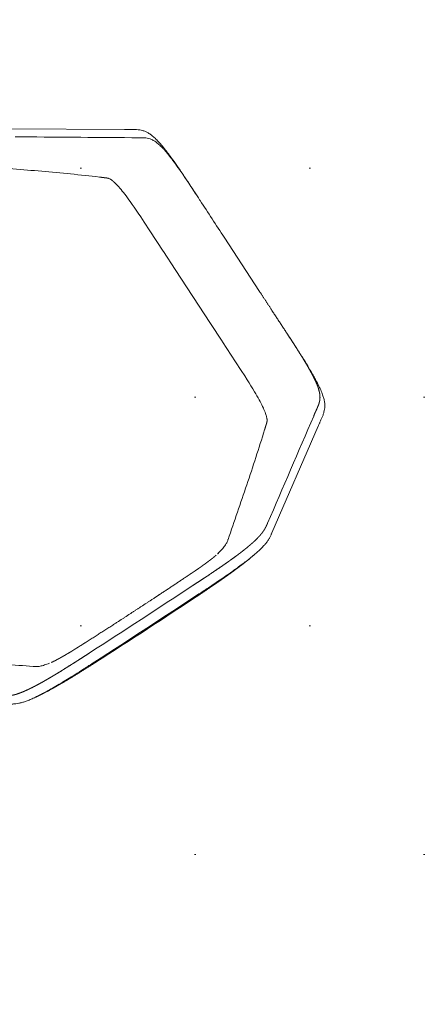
# Model space of a CAD drawing. Header units: metres. Extents: x 7480610 to 7484249, y 5635545 to 5637635.
# Tile 22 of 53: x 7480662.059 to 7480662.505, y 5637430.337 to 5637431.413. Entities that reach past the tile are written whole.
import ezdxf

# ---------------------------------------------------------------- set-up
doc = ezdxf.new("R2010")
doc.units = ezdxf.units.M
doc.header["$MEASUREMENT"] = 0
doc.layers.add('_x-ref_mapa', color=7, linetype='Continuous')
doc.layers.add('PFU-01 - Plan sytuacyjny Horn - x-ref architektura - 2024.12.04$0$A_mała architektura', color=140, linetype='Continuous')
doc.layers.add('dr_proj_wyp chodnik', color=40, linetype='Continuous', lineweight=20)
doc.layers.add('dr_wymiar', color=4, linetype='Continuous', lineweight=35)
doc.styles.add('WYMIARY', font='ROMANS.shx', dxfattribs={"width": 0.6})
doc.dimstyles.new('dr 1-500', dxfattribs={"dimscale": 5, "dimtxt": 0.2, "dimasz": 0.15, "dimexe": 0.1, "dimexo": 0.1, "dimgap": 0.05, "dimtad": 1, "dimzin": 12, "dimdsep": 46, "dimtxsty": 'WYMIARY', "dimcen": 0.15, "dimclre": 256, "dimaunit": 2, "dimadec": 3, "dimazin": 0, "dimtfac": 1, "dimtmove": 0, "dimatfit": 3, "dimfxl": 10, "dimtolj": 1, "dimtzin": 0, "dimarcsym": 0})

# ---------------------------------------------------------------- blocks, each defined once
blk = doc.blocks.new('*D4')
at = {"layer": 'Defpoints', "color": 0, "lineweight": 70, "transparency": 16777216}
for p in [(7480666.6898, 5637432.1178), (7480662.0875, 5637429.1064), (7480662.2001, 5637428.9344)]:
    blk.add_point(p, dxfattribs=at)
at = {"layer": 'dr_wymiar', "lineweight": -2, "transparency": 16777216}
for p, q in [((7480666.9636, 5637431.6994), (7480667.0761, 5637431.5275)), ((7480662.3613, 5637428.688), (7480662.4738, 5637428.516))]:
    blk.add_line(p, q, dxfattribs=at)
at = {"layer": 'dr_wymiar', "color": 0, "lineweight": -2, "transparency": 16777216}
blk.add_line((7480666.1748, 5637431.5352), (7480662.8276, 5637429.3451), dxfattribs=at)
at = {"layer": 'dr_wymiar', "color": 0, "lineweight": 70, "transparency": 16777216}
for points in [[(7480666.1063, 5637431.6398), (7480666.2432, 5637431.4306), (7480666.8024, 5637431.9459)], [(7480662.7592, 5637429.4497), (7480662.8961, 5637429.2405), (7480662.2001, 5637428.9344)]]:
    blk.add_solid(points, dxfattribs=at)
at = {"layer": 'dr_wymiar', "color": 0, "transparency": 16777216, "insert": (7480664.0906, 5637431.0677), "char_height": 1, "attachment_point": 5, "rotation": 33.1982, "style": 'WYMIARY'}
blk.add_mtext('\\A1;5.5', dxfattribs=at)
blk = doc.blocks.new('*D5')
at = {"layer": 'Defpoints', "color": 0, "lineweight": 70, "transparency": 16777216}
for p in [(7480661.4084, 5637435.1599), (7480670.7242, 5637420.9396), (7480670.7264, 5637420.941)]:
    blk.add_point(p, dxfattribs=at)
at = {"layer": 'dr_wymiar', "lineweight": -2, "transparency": 16777216}
for p, q in [((7480660.9902, 5637434.8858), (7480660.988, 5637434.8844)), ((7480670.3082, 5637420.6669), (7480670.306, 5637420.6655))]:
    blk.add_line(p, q, dxfattribs=at)
at = {"layer": 'dr_wymiar', "color": 0, "lineweight": -2, "transparency": 16777216}
blk.add_line((7480661.8173, 5637434.5311), (7480670.3131, 5637421.5669), dxfattribs=at)
at = {"layer": 'dr_wymiar', "color": 0, "lineweight": 70, "transparency": 16777216}
for points in [[(7480661.9219, 5637434.5996), (7480661.7128, 5637434.4626), (7480661.4062, 5637435.1584)], [(7480670.4176, 5637421.6354), (7480670.2085, 5637421.4983), (7480670.7242, 5637420.9396)]]:
    blk.add_solid(points, dxfattribs=at)
at = {"layer": 'dr_wymiar', "color": 0, "transparency": 16777216, "insert": (7480666.6925, 5637428.4601), "char_height": 1, "attachment_point": 5, "rotation": 303.2377, "style": 'WYMIARY'}
blk.add_mtext('\\A1;17', dxfattribs=at)
blk = doc.blocks.new('PFU-01 - Plan sytuacyjny Horn - x-ref architektura - 2024.12.04$0$Stojak na rowery')
at = {"lineweight": 20}
for p, q in [((236.1, 553.1, -77.7), (236.1, 553.1, -77.7)), ((371.9, 553.1, -77.7), (371.9, 553.1, -77.7)), ((236.1, 541.8, -77.7), (236.1, 541.8, -77.7)), ((371.9, 541.8, -77.7), (371.9, 541.8, -77.7)), ((475.2, 540.7, -77.7), (475.2, 540.7, -77.7)), ((581.2, 470.6, -77.7), (475.2, 540.7, -77.7)), ((476.9, 529.3, -77.7), (476.9, 529.3, -77.7)), ((177.1, 520.7, -77.7), (177, 520.7, -77.7)), ((430.9, 520.7, -77.7), (431, 520.7, -77.7)), ((581.2, 470.6, -77.7), (581.2, 470.6, -77.7)), ((583, 458.8, -77.7), (583, 458.8, -77.7)), ((538, 435, -77.7), (537.9, 435.1, -77.7)), ((608, 366.7, -77.7), (608, 368.2, -77.7)), ((608, 367.4, -77.7), (608, 366.5, -77.7)), ((608, 366.3, -77.7), (608, 366.7, -77.7)), ((544, 241.8, -77.7), (544, 312.5, -77.7)), ((608, 241.8, -77.7), (608, 312.5, -77.7)), ((608, 187.5, -77.7), (608, 186.1, -77.7)), ((538, 119.2, -77.7), (537.9, 119.2, -77.7)), ((583, 95.5, -77.7), (583, 95.5, -77.7)), ((581.2, 83.7, -77.7), (475.2, 13.6, -77.7)), ((581.2, 83.7, -77.7), (581.2, 83.7, -77.7))]:
    blk.add_line(p, q, dxfattribs=at)
for points in [[(537.8, 435.2), (538.2, 434.5), (538.5, 433.9), (538.6, 433.5), (538.9, 433), (539.1, 432.3), (539.3, 431.8), (539.5, 431.2), (539.8, 430.6), (540, 429.8), (540.3, 428.7), (540.6, 427.5), (540.9, 426.2), (541.2, 424.7), (541.5, 423.1), (541.8, 421.5), (542, 419.7), (542.3, 417.7), (542.5, 415.7), (542.7, 413.4), (542.9, 411.2), (543.1, 408.8), (543.2, 406.3), (543.4, 403.8), (543.5, 401.2), (543.6, 397.5), (543.7, 393.7), (543.8, 389.9), (543.9, 386), (543.9, 380.9), (544, 374), (544, 362.7), (544, 336.3), (544, 335.7), (544, 312.5)], [(537.8, 119.1), (538.2, 119.8), (538.5, 120.4), (538.6, 120.8), (538.9, 121.3), (539.1, 122), (539.3, 122.5), (539.5, 123.1), (539.8, 123.7), (540, 124.4), (540.3, 125.5), (540.6, 126.8), (540.9, 128.1), (541.2, 129.5), (541.5, 131.2), (541.8, 132.8), (542, 134.6), (542.3, 136.6), (542.5, 138.6), (542.7, 140.8), (542.9, 143.1), (543.1, 145.5), (543.2, 147.9), (543.4, 150.5), (543.5, 153.1), (543.6, 156.8), (543.7, 160.6), (543.8, 164.4), (543.9, 168.3), (543.9, 173.3), (544, 180.3), (544, 191.6), (544, 217.9), (544, 218.6), (544, 241.8)]]:
    blk.add_lwpolyline(points, dxfattribs=at)
for centre, radius, start, end in [((304, -12156.7, -77.7), 12710, 89.69397, 90.30603), ((304, -13366.7, -77.7), 13908.6, 89.72033, 90.27967), ((205.6, 466.8, -77.7), 61.7, 97.7461, 100.8475), ((402.4, 466.8, -77.7), 61.7, 79.1525, 82.2539), ((22735.5, 33901.7, -77.7), 40114.3, 236.29768, 236.47951), ((-15282, 20234.8, -77.7), 25052.5, 307.95775, 308.10208), ((15890, 20234.8, -77.7), 25052.5, 231.89792, 232.04225), ((-1116.6, -1549.6, -77.7), 2584.2, 50.4173, 51.8221), ((-1116.6, 2103.9, -77.7), 2584.2, 308.1779, 309.5827), ((22736.4, -33348.8, -77.7), 40116, 123.52049, 123.70232), ((15890, -19680.5, -77.7), 25052.5, 127.95775, 128.10208)]:
    blk.add_arc(centre, radius, start, end, dxfattribs=at)
at = {"lineweight": 20, "extrusion": (0, 0, -1)}
blk.add_arc((-304, -8104.1, 77.7), 8658.4, 89.55545, 90.44455, dxfattribs=at)
at = {"lineweight": 20}
for points, knots in [([(132.8, 540.7, -77.7), (133.2, 540.9, -77.7), (133.8, 541.3, -77.7), (134.9, 542.1, -77.7), (136.1, 542.8, -77.7), (137.5, 543.6, -77.7), (139.4, 544.6, -77.7), (141.9, 545.7, -77.7), (145.3, 546.9, -77.7), (149.1, 547.9, -77.7), (153.4, 548.9, -77.7), (158.3, 549.7, -77.7), (163.7, 550.4, -77.7), (169.8, 551.1, -77.7), (176.5, 551.6, -77.7), (184.1, 552.1, -77.7), (192.2, 552.4, -77.7), (201.1, 552.7, -77.7), (211.1, 552.9, -77.7), (220.3, 553, -77.7), (228.9, 553.1, -77.7), (233.6, 553.1, -77.7), (236.1, 553.1, -77.7)], [0, 0, 0, 0, 1.332406, 2.232796, 3.884311, 5.505356, 7.042955, 10.314606, 13.810056, 17.674547, 22.168236, 27.039187, 32.515989, 38.531911, 45.415734, 52.849938, 61.181947, 69.796857, 79.605854, 91.073375, 97.610253, 105.198207, 105.198207, 105.198207, 105.198207]), ([(371.9, 553.1, -77.7), (374.4, 553.1, -77.7), (379.1, 553.1, -77.7), (387.7, 553, -77.7), (396.9, 552.9, -77.7), (406.9, 552.7, -77.7), (415.8, 552.4, -77.7), (423.9, 552.1, -77.7), (431.5, 551.6, -77.7), (438.2, 551.1, -77.7), (444.3, 550.4, -77.7), (449.7, 549.7, -77.7), (454.6, 548.9, -77.7), (458.9, 547.9, -77.7), (462.7, 546.9, -77.7), (466.1, 545.7, -77.7), (468.6, 544.6, -77.7), (470.5, 543.6, -77.7), (471.9, 542.8, -77.7), (473.1, 542.1, -77.7), (474.2, 541.3, -77.7), (474.8, 540.9, -77.7), (475.2, 540.7, -77.7)], [0, 0, 0, 0, 7.587954, 14.124832, 25.592353, 35.40135, 44.01626, 52.348269, 59.782473, 66.666296, 72.682218, 78.15902, 83.029971, 87.52366, 91.388151, 94.883601, 98.155252, 99.692852, 101.313897, 102.965411, 103.865801, 105.198207, 105.198207, 105.198207, 105.198207]), ([(194, 527.3, -77.7), (193, 527.1, -77.7), (191.1, 526.7, -77.7), (188.4, 526, -77.7), (185.9, 525.3, -77.7), (183.7, 524.5, -77.7), (181.8, 523.7, -77.7), (180.1, 522.8, -77.7), (178.6, 521.8, -77.7), (177.6, 521.1, -77.7), (177.1, 520.7, -77.7)], [0, 0, 0, 0, 3.04378, 5.854198, 8.431849, 10.764125, 12.814141, 14.681011, 16.434184, 18.417372, 18.417372, 18.417372, 18.417372]), ([(414, 527.3, -77.7), (415, 527.1, -77.7), (416.9, 526.7, -77.7), (419.6, 526, -77.7), (422.1, 525.3, -77.7), (424.3, 524.5, -77.7), (426.2, 523.7, -77.7), (427.9, 522.8, -77.7), (429.4, 521.8, -77.7), (430.4, 521.1, -77.7), (430.9, 520.7, -77.7)], [0, 0, 0, 0, 3.04378, 5.854198, 8.431849, 10.764125, 12.814141, 14.681011, 16.434184, 18.417372, 18.417372, 18.417372, 18.417372]), ([(581.2, 470.6, -77.7), (581.7, 470.3, -77.7), (582.6, 469.7, -77.7), (583.9, 468.8, -77.7), (585.7, 467.7, -77.7), (587.5, 466.5, -77.7), (589.9, 465, -77.7), (592.2, 463.4, -77.7), (594.8, 461.3, -77.7), (597.2, 459, -77.7), (599.3, 456.4, -77.7), (601, 453.3, -77.7), (602.5, 449.7, -77.7), (603.5, 446.3, -77.7), (604.3, 443.2, -77.7), (605, 439.4, -77.7), (605.8, 434.1, -77.7), (606.4, 428.3, -77.7), (606.8, 423.1, -77.7), (607.2, 417.1, -77.7), (607.6, 408.8, -77.7), (607.8, 397.6, -77.7), (608, 383.9, -77.7), (608, 373.9, -77.7), (608, 368.2, -77.7)], [0, 0, 0, 0, 1.702016, 3.301906, 4.796607, 8.111506, 9.74608, 13.215252, 16.669808, 19.725564, 23.107631, 26.596111, 30.427024, 34.706117, 37.263525, 40.030538, 46.253669, 53.463375, 57.510835, 61.883068, 71.397763, 82.517512, 95.564014, 112.5043, 112.5043, 112.5043, 112.5043]), ([(608, 241.8, -77.7), (608, 225.7, -77.7), (608, 208.5, -77.7), (608, 188, -77.7), (608, 179.4, -77.7), (607.9, 168.7, -77.7), (607.8, 157.9, -77.7), (607.4, 148.1, -77.7), (607, 139.1, -77.7), (606.4, 132.4, -77.7), (605.8, 127.7, -77.7), (605.3, 124.6, -77.7), (604.8, 121.7, -77.7), (604.1, 119.1, -77.7), (603.5, 116.7, -77.7), (602.6, 113.9, -77.7), (601.2, 110.8, -77.7), (599.2, 107.7, -77.7), (596.9, 105.1, -77.7), (594.3, 102.9, -77.7), (591.9, 101.3, -77.7), (589.6, 99.8, -77.7), (587.8, 98.6, -77.7), (585.9, 97.5, -77.7), (584.7, 96.6, -77.7), (583.7, 96, -77.7), (583.1, 95.6, -77.7), (583, 95.5, -77.7)], [0, 0, 0, 0, 48.169918, 51.58869, 61.688977, 73.812511, 83.70556, 94.245123, 103.195468, 110.776267, 114.218901, 117.343482, 120.38362, 122.975446, 125.466602, 127.665532, 131.808027, 135.564936, 138.795382, 142.308293, 145.733372, 147.36682, 150.643805, 152.204291, 153.845108, 155.144056, 155.806289, 155.806289, 155.806289, 155.806289]), ([(581.2, 83.7, -77.7), (581.7, 84, -77.7), (582.6, 84.6, -77.7), (583.9, 85.4, -77.7), (585.7, 86.6, -77.7), (587.5, 87.8, -77.7), (589.9, 89.3, -77.7), (592.2, 90.9, -77.7), (594.8, 93, -77.7), (597.2, 95.3, -77.7), (599.3, 97.9, -77.7), (601, 101, -77.7), (602.5, 104.6, -77.7), (603.5, 108, -77.7), (604.3, 111.1, -77.7), (605, 114.9, -77.7), (605.8, 120.2, -77.7), (606.4, 126, -77.7), (606.8, 131.2, -77.7), (607.2, 137.2, -77.7), (607.6, 145.5, -77.7), (607.8, 156.7, -77.7), (608, 170.4, -77.7), (608, 180.4, -77.7), (608, 186.1, -77.7)], [0, 0, 0, 0, 1.702016, 3.301906, 4.796607, 8.111506, 9.74608, 13.215252, 16.669808, 19.725564, 23.107631, 26.596111, 30.427024, 34.706117, 37.263525, 40.030538, 46.253669, 53.463375, 57.510835, 61.883068, 71.397763, 82.517512, 95.564014, 112.5043, 112.5043, 112.5043, 112.5043])]:
    blk.add_open_spline(points, degree=3, knots=knots, dxfattribs=at)
for points, weights, knots in [([(160.3, 550, -77.7), (164.4, 550.6, -77.7), (168.6, 551, -77.7), (171.6, 551.3, -77.7), (174.6, 551.6, -77.7), (180.8, 552.2, -77.7), (187, 552.5, -77.7), (190.2, 552.7, -77.7), (193.3, 552.9, -77.7), (199.6, 553.2, -77.7), (205.9, 553.4, -77.7), (212.1, 553.6, -77.7), (218.4, 553.7, -77.7), (218.6, 553.7, -77.7), (218.9, 553.7, -77.7), (227.9, 553.9, -77.7), (236.8, 554, -77.7)], [1, 0.999878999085, 1, 0.999957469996, 1, 0.999891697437, 1, 0.999983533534, 1, 0.999961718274, 1, 0.999983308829, 1, 1, 1, 0.999989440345, 1], [0, 0, 0, 8.417077, 8.417077, 14.444267, 14.444267, 26.865813, 26.865813, 33.167809, 33.167809, 45.774738, 45.774738, 58.262313, 58.262313, 58.780964, 58.780964, 76.709899, 76.709899, 76.709899]), ([(371.2, 554, -77.7), (377.3, 554, -77.7), (383.4, 553.8, -77.7), (386.3, 553.8, -77.7), (389.1, 553.7, -77.7), (389.4, 553.7, -77.7), (389.6, 553.7, -77.7), (392.7, 553.7, -77.7), (395.8, 553.6, -77.7), (399, 553.5, -77.7), (402.1, 553.4, -77.7), (405.3, 553.3, -77.7), (408.4, 553.2, -77.7), (411.5, 553, -77.7), (414.7, 552.9, -77.7), (417.8, 552.7, -77.7), (421, 552.5, -77.7), (424.1, 552.4, -77.7), (427.2, 552.1, -77.7), (430.3, 551.9, -77.7), (433.4, 551.6, -77.7), (436.4, 551.3, -77.7), (439.4, 551, -77.7), (442.3, 550.7, -77.7), (445.2, 550.3, -77.7), (446.5, 550.1, -77.7), (447.7, 550, -77.7)], [1, 0.999989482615, 1, 0.999999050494, 1, 1, 1, 0.999996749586, 1, 0.999994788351, 1, 0.999992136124, 1, 0.999988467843, 1, 0.999983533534, 1, 0.999976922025, 1, 0.999968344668, 1, 0.999957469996, 1, 0.999944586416, 1, 1, 1], [0, 0, 0, 12.262007, 12.262007, 17.928945, 17.928945, 18.447596, 18.447596, 24.671694, 24.671694, 30.935171, 30.935171, 37.229369, 37.229369, 43.542101, 43.542101, 49.844097, 49.844097, 56.101045, 56.101045, 62.265644, 62.265644, 68.292834, 68.292834, 74.149194, 74.149194, 76.709903, 76.709903, 76.709903]), ([(236.1, 541.8, -77.7), (229.2, 541.7, -77.7), (222.3, 541.7, -77.7), (220, 541.7, -77.7), (217.7, 541.7, -77.7), (213.2, 541.6, -77.7), (208.6, 541.5, -77.7), (204.1, 541.4, -77.7), (199.6, 541.4, -77.7), (195.1, 541.2, -77.7), (190.7, 541.1, -77.7), (188.5, 541, -77.7), (186.4, 540.9, -77.7), (182.2, 540.7, -77.7), (178, 540.5, -77.7), (174.1, 540.2, -77.7), (170.3, 539.9, -77.7), (166.8, 539.6, -77.7), (163.3, 539.2, -77.7), (161.7, 539, -77.7), (160.1, 538.8, -77.7), (158.7, 538.6, -77.7), (157.2, 538.4, -77.7), (155.9, 538.2, -77.7), (154.5, 538, -77.7), (152.1, 537.6, -77.7), (149.8, 537.1, -77.7), (147.8, 536.6, -77.7), (145.8, 536.1, -77.7), (145.4, 536, -77.7), (144.9, 535.9, -77.7), (144.2, 535.6, -77.7), (143.5, 535.4, -77.7), (143, 535.3, -77.7), (142.5, 535.1, -77.7), (142.1, 535, -77.7), (141.8, 534.8, -77.7), (141.4, 534.7, -77.7), (141.1, 534.6, -77.7), (140.6, 534.4, -77.7), (140.2, 534.2, -77.7), (139.6, 534, -77.7), (139.1, 533.8, -77.7), (138.8, 533.7, -77.7), (138.5, 533.5, -77.7), (138, 533.3, -77.7), (137.4, 533, -77.7), (136.9, 532.7, -77.7), (136.3, 532.5, -77.7), (135.9, 532.2, -77.7), (135.4, 531.9, -77.7), (134.9, 531.7, -77.7), (134.4, 531.4, -77.7), (134, 531.1, -77.7), (133.6, 530.9, -77.7), (132.7, 530.3, -77.7), (131.9, 529.8, -77.7), (131.5, 529.5, -77.7), (131.1, 529.3, -77.7)], [1, 1, 1, 0.999999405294, 1, 1, 1, 1, 1, 0.999982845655, 1, 0.999993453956, 1, 0.99996057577, 1, 0.999933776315, 1, 0.999894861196, 1, 0.999964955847, 1, 1, 1, 0.999948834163, 1, 0.999737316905, 1, 0.999651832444, 1, 1, 1, 1, 1, 1, 1, 1, 1, 1, 1, 1, 1, 1, 1, 1, 1, 1, 1, 1, 1, 1, 1, 1, 1, 0.999946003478, 1, 1, 1, 1, 1], [0, 0, 0, 13.767122, 13.767122, 18.351869, 18.351869, 27.487463, 27.487463, 36.53623, 36.53623, 45.412227, 45.412227, 49.744737, 49.744737, 58.09609, 58.09609, 65.865662, 65.865662, 72.873049, 72.873049, 76.053964, 76.053964, 79.011092, 79.011092, 81.746691, 81.746691, 86.586327, 86.586327, 90.671512, 90.671512, 91.570336, 91.570336, 93.058675, 93.058675, 94.125342, 94.125342, 94.890913, 94.890913, 95.656483, 95.656483, 96.606004, 96.606004, 97.739099, 97.739099, 98.4011, 98.4011, 99.642252, 99.642252, 100.812139, 100.812139, 101.925395, 101.925395, 102.991343, 102.991343, 104.017543, 104.017543, 105.99868, 105.99868, 106.932046, 106.932046, 106.932046]), ([(476.9, 529.3, -77.7), (476.5, 529.5, -77.7), (476.1, 529.8, -77.7), (475.3, 530.3, -77.7), (474.4, 530.9, -77.7), (474, 531.1, -77.7), (473.6, 531.4, -77.7), (473.1, 531.7, -77.7), (472.6, 531.9, -77.7), (472.1, 532.2, -77.7), (471.7, 532.5, -77.7), (471.1, 532.7, -77.7), (470.6, 533, -77.7), (470, 533.3, -77.7), (469.5, 533.5, -77.7), (469.2, 533.7, -77.7), (468.9, 533.8, -77.7), (468.4, 534, -77.7), (467.8, 534.2, -77.7), (467.4, 534.4, -77.7), (466.9, 534.6, -77.7), (466.6, 534.7, -77.7), (466.2, 534.8, -77.7), (465.9, 535, -77.7), (465.5, 535.1, -77.7), (465, 535.3, -77.7), (464.5, 535.4, -77.7), (463.8, 535.6, -77.7), (463.1, 535.9, -77.7), (462.6, 536, -77.7), (462.2, 536.1, -77.7), (460.2, 536.6, -77.7), (458.2, 537.1, -77.7), (455.9, 537.6, -77.7), (453.5, 538, -77.7), (452.1, 538.2, -77.7), (450.8, 538.4, -77.7), (449.3, 538.6, -77.7), (447.9, 538.8, -77.7), (446.3, 539, -77.7), (444.7, 539.2, -77.7), (441.2, 539.6, -77.7), (437.7, 539.9, -77.7), (433.9, 540.2, -77.7), (430, 540.5, -77.7), (425.8, 540.7, -77.7), (421.6, 540.9, -77.7), (419.5, 541, -77.7), (417.3, 541.1, -77.7), (412.9, 541.2, -77.7), (408.4, 541.4, -77.7), (403.9, 541.4, -77.7), (399.4, 541.5, -77.7), (394.8, 541.6, -77.7), (390.3, 541.7, -77.7), (388, 541.7, -77.7), (385.7, 541.7, -77.7), (378.8, 541.7, -77.7), (371.9, 541.8, -77.7)], [1, 0.999995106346, 1, 1, 1, 0.999946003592, 1, 1, 1, 1, 1, 1, 1, 1, 1, 1, 1, 1, 1, 1, 1, 1, 1, 1, 1, 1, 1, 1, 1, 1, 1, 0.999651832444, 1, 0.999737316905, 1, 0.999948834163, 1, 1, 1, 0.999964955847, 1, 0.999894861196, 1, 0.999933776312, 1, 0.99996057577, 1, 0.999993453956, 1, 0.999982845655, 1, 1, 1, 1, 1, 0.999999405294, 1, 1, 1], [0, 0, 0, 0.933368, 0.933368, 2.914504, 2.914504, 3.940705, 3.940705, 5.006652, 5.006652, 6.119908, 6.119908, 7.316149, 7.316149, 8.530948, 8.530948, 9.192948, 9.192948, 10.326043, 10.326043, 11.275564, 11.275564, 12.041135, 12.041135, 12.806706, 12.806706, 13.873373, 13.873373, 15.361711, 15.361711, 16.260536, 16.260536, 20.34572, 20.34572, 25.185357, 25.185357, 27.920956, 27.920956, 30.878084, 30.878084, 34.058999, 34.058999, 41.066385, 41.066385, 48.835958, 48.835958, 57.18731, 57.18731, 61.519821, 61.519821, 70.395818, 70.395818, 79.444585, 79.444585, 88.580179, 88.580179, 93.164925, 93.164925, 106.932048, 106.932048, 106.932048]), ([(238.8, 529.8, -77.7), (237.1, 529.8, -77.7), (235.4, 529.8, -77.7), (233.7, 529.8, -77.7), (232, 529.7, -77.7), (230.3, 529.7, -77.7), (228.6, 529.7, -77.7), (227, 529.7, -77.7), (225.3, 529.6, -77.7), (223.6, 529.6, -77.7), (222, 529.6, -77.7), (220.3, 529.5, -77.7), (218.7, 529.5, -77.7), (217.1, 529.4, -77.7), (215.5, 529.3, -77.7), (214, 529.3, -77.7), (212.4, 529.2, -77.7), (210.9, 529.1, -77.7), (209.4, 529, -77.7), (208, 528.9, -77.7), (206.6, 528.8, -77.7), (205.2, 528.7, -77.7), (203.9, 528.6, -77.7), (202.7, 528.5, -77.7), (201.5, 528.4, -77.7), (200.3, 528.3, -77.7), (199.2, 528.1, -77.7), (198.3, 528, -77.7), (197.3, 527.9, -77.7)], [1, 0.999998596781, 1, 0.999999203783, 1, 0.999998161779, 1, 0.999996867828, 1, 0.999995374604, 1, 0.999993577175, 1, 1, 1, 1, 1, 0.99998559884, 1, 0.999981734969, 1, 0.999976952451, 1, 0.999971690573, 1, 0.999965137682, 1, 1, 1], [0, 0, 0, 3.401982, 3.401982, 6.796693, 6.796693, 10.172096, 10.172096, 13.522485, 13.522485, 16.837392, 16.837392, 20.102801, 20.102801, 23.304268, 23.304268, 26.4112, 26.4112, 29.405527, 29.405527, 32.257599, 32.257599, 34.934006, 34.934006, 37.403247, 37.403247, 39.627528, 39.627528, 41.570191, 41.570191, 41.570191]), ([(369.2, 529.8, -77.7), (352.9, 530, -77.7), (336.6, 530.1, -77.7), (332.6, 530.1, -77.7), (328.5, 530.2, -77.7), (316.2, 530.2, -77.7), (304, 530.2, -77.7), (291.8, 530.2, -77.7), (279.5, 530.2, -77.7), (259.2, 530.1, -77.7), (238.8, 529.8, -77.7)], [1, 0.999994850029, 1, 1, 1, 0.999997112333, 1, 1, 1, 0.999991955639, 1], [0, 0, 0, 32.557507, 32.557507, 40.711229, 40.711229, 65.188071, 65.188071, 89.664907, 89.664907, 130.376119, 130.376119, 130.376119]), ([(410.7, 527.9, -77.7), (410, 528, -77.7), (409.3, 528.1, -77.7), (409, 528.1, -77.7), (408.8, 528.1, -77.7), (407.7, 528.3, -77.7), (406.5, 528.4, -77.7), (405.3, 528.5, -77.7), (404.1, 528.6, -77.7), (402.8, 528.7, -77.7), (401.4, 528.8, -77.7), (400, 528.9, -77.7), (398.6, 529, -77.7), (397.1, 529.1, -77.7), (395.6, 529.2, -77.7), (394, 529.3, -77.7), (392.5, 529.3, -77.7), (390.9, 529.4, -77.7), (389.3, 529.5, -77.7), (387.7, 529.5, -77.7), (386, 529.6, -77.7), (384.4, 529.6, -77.7), (382.7, 529.6, -77.7), (381, 529.7, -77.7), (379.4, 529.7, -77.7), (377.7, 529.7, -77.7), (376, 529.7, -77.7), (374.3, 529.8, -77.7), (372.6, 529.8, -77.7), (370.9, 529.8, -77.7), (369.2, 529.8, -77.7)], [1, 1, 1, 1, 1, 0.999965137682, 1, 0.999971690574, 1, 0.999976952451, 1, 0.999981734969, 1, 0.999985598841, 1, 1, 1, 1, 1, 0.999993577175, 1, 0.999995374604, 1, 0.999996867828, 1, 0.999998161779, 1, 0.999999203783, 1, 1, 1], [0, 0, 0, 1.433167, 1.433167, 1.942678, 1.942678, 4.166959, 4.166959, 6.6362, 6.6362, 9.312607, 9.312607, 12.164679, 12.164679, 15.159006, 15.159006, 18.265938, 18.265938, 21.467405, 21.467405, 24.732814, 24.732814, 28.047722, 28.047722, 31.39811, 31.39811, 34.773514, 34.773514, 38.168224, 38.168224, 41.570205, 41.570205, 41.570205]), ([(608, 312.5, -77.7), (608, 324.1, -77.7), (608, 335.6, -77.7), (608, 336, -77.7), (608, 336.3, -77.7), (608, 354.5, -77.7), (608, 372.7, -77.7), (608, 379.6, -77.7), (607.9, 386.6, -77.7), (607.8, 391.2, -77.7), (607.7, 395.8, -77.7), (607.7, 396.9, -77.7), (607.7, 398.1, -77.7), (607.7, 399.2, -77.7), (607.6, 400.4, -77.7), (607.6, 401.8, -77.7), (607.5, 403.3, -77.7), (607.4, 406.2, -77.7), (607.3, 409.1, -77.7), (607.1, 411.9, -77.7), (606.9, 414.6, -77.7), (606.9, 416, -77.7), (606.7, 417.3, -77.7), (606.6, 419.8, -77.7), (606.3, 422.2, -77.7), (606, 424.5, -77.7), (605.7, 426.7, -77.7), (605.6, 427.7, -77.7), (605.4, 428.7, -77.7), (605.3, 429.6, -77.7), (605.1, 430.6, -77.7), (605, 431.5, -77.7), (604.8, 432.3, -77.7), (604.5, 433.9, -77.7), (604.1, 435.4, -77.7), (603.6, 437.2, -77.7), (603, 438.9, -77.7), (602.6, 440.3, -77.7), (602, 441.7, -77.7), (601.8, 441.9, -77.7), (601.7, 442.2, -77.7), (601.6, 442.5, -77.7), (601.4, 442.9, -77.7), (601.3, 443.1, -77.7), (601.1, 443.4, -77.7), (601, 443.7, -77.7), (600.8, 443.9, -77.7), (600.7, 444.1, -77.7), (600.6, 444.3, -77.7), (600.4, 444.6, -77.7), (600.3, 444.9, -77.7), (600.1, 445.2, -77.7), (600, 445.4, -77.7), (599.8, 445.6, -77.7), (599.7, 445.8, -77.7), (599.5, 446.1, -77.7), (599.3, 446.3, -77.7), (599.2, 446.5, -77.7), (599.1, 446.6, -77.7), (598.9, 446.8, -77.7), (598.8, 447, -77.7), (598.6, 447.2, -77.7), (598.5, 447.4, -77.7), (598.3, 447.6, -77.7), (598.2, 447.7, -77.7), (598, 447.9, -77.7), (597.9, 448.1, -77.7), (597.7, 448.3, -77.7), (597.5, 448.4, -77.7), (597.3, 448.7, -77.7), (597, 449, -77.7), (596.8, 449.2, -77.7), (596.6, 449.3, -77.7), (596.3, 449.6, -77.7), (596, 449.9, -77.7), (595.7, 450.2, -77.7), (595.3, 450.5, -77.7), (594.7, 451, -77.7), (594, 451.5, -77.7), (593.4, 451.9, -77.7), (592.7, 452.4, -77.7), (592, 452.9, -77.7), (591.4, 453.3, -77.7), (590.3, 454, -77.7), (589.3, 454.7, -77.7), (587.5, 455.8, -77.7), (585.6, 457, -77.7), (584.3, 457.9, -77.7), (583, 458.8, -77.7)], [1, 1, 1, 1, 1, 1, 1, 0.999989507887, 1, 0.999984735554, 1, 0.999998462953, 1, 0.999997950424, 1, 0.999995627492, 1, 0.999974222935, 1, 0.999956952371, 1, 0.999984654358, 1, 0.999912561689, 1, 0.999865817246, 1, 0.999955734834, 1, 1, 1, 0.999937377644, 1, 0.999687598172, 1, 0.999258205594, 1, 0.999048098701, 1, 1, 1, 1, 1, 1, 1, 1, 1, 1, 1, 1, 1, 1, 1, 1, 1, 1, 1, 1, 1, 1, 1, 1, 1, 1, 1, 1, 1, 1, 1, 1, 1, 1, 1, 1, 1, 1, 1, 0.999708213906, 1, 1, 1, 1, 1, 1, 1, 1, 1, 1, 1], [0, 0, 0, 23.115268, 23.115268, 23.846518, 23.846518, 60.188199, 60.188199, 74.112051, 74.112051, 83.326593, 83.326593, 85.557728, 85.557728, 87.874181, 87.874181, 90.835397, 90.835397, 96.626718, 96.626718, 102.166277, 102.166277, 104.809656, 104.809656, 109.778947, 109.778947, 114.259867, 114.259867, 116.303084, 116.303084, 118.214493, 118.214493, 119.996393, 119.996393, 123.197192, 123.197192, 126.789638, 126.789638, 129.779228, 129.779228, 130.344203, 130.344203, 131.095482, 131.095482, 131.704957, 131.704957, 132.314432, 132.314432, 132.729957, 132.729957, 133.454204, 133.454204, 133.989828, 133.989828, 134.525453, 134.525453, 135.150967, 135.150967, 135.538638, 135.538638, 136.021835, 136.021835, 136.505032, 136.505032, 136.95763, 136.95763, 137.432378, 137.432378, 137.880939, 137.880939, 138.643078, 138.643078, 139.20155, 139.20155, 140.054191, 140.054191, 140.89202, 140.89202, 142.537984, 142.537984, 144.162907, 144.162907, 145.783576, 145.783576, 148.230995, 148.230995, 152.60272, 152.60272, 155.805773, 155.805773, 155.805773]), ([(537.9, 435.1, -77.7), (537.9, 435.1, -77.7), (537.8, 435.2, -77.7), (537.8, 435.2, -77.7), (537.7, 435.3, -77.7), (537.7, 435.4, -77.7), (537.6, 435.4, -77.7), (537.5, 435.5, -77.7), (537.4, 435.6, -77.7), (537.3, 435.7, -77.7), (537.2, 435.8, -77.7), (537.1, 436, -77.7), (536.9, 436.1, -77.7), (536.8, 436.2, -77.7), (536.6, 436.3, -77.7), (536.6, 436.4, -77.7), (536.5, 436.4, -77.7), (536.3, 436.7, -77.7), (536, 437, -77.7), (535.8, 437.1, -77.7), (535.6, 437.3, -77.7), (535.4, 437.5, -77.7), (535.1, 437.7, -77.7), (533.2, 439.3, -77.7), (531.3, 440.9, -77.7), (531.1, 441.1, -77.7), (530.9, 441.2, -77.7), (530.4, 441.6, -77.7), (529.9, 442.1, -77.7)], [1, 1, 1, 0.999949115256, 1, 0.999954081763, 1, 0.999961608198, 1, 0.999968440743, 1, 0.999974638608, 1, 0.999980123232, 1, 1, 1, 1, 1, 0.999992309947, 1, 0.999994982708, 1, 1, 1, 1, 1, 1, 1], [0, 0, 0, 0.104707, 0.104707, 0.2621, 0.2621, 0.477336, 0.477336, 0.732578, 0.732578, 1.035634, 1.035634, 1.384939, 1.384939, 1.779524, 1.779524, 1.919961, 1.919961, 2.699552, 2.699552, 3.224387, 3.224387, 3.791341, 3.791341, 8.786897, 8.786897, 9.300146, 9.300146, 10.599853, 10.599853, 10.599853]), ([(537.9, 119.2, -77.7), (537.9, 119.1, -77.7), (537.8, 119.1, -77.7), (537.6, 118.9, -77.7), (537.4, 118.7, -77.7), (537.3, 118.5, -77.7), (537.2, 118.4, -77.7), (537.1, 118.3, -77.7), (536.9, 118.2, -77.7), (536.8, 118.1, -77.7), (536.6, 117.9, -77.7), (536.6, 117.9, -77.7), (536.5, 117.8, -77.7), (536.4, 117.7, -77.7), (536.3, 117.6, -77.7), (535.3, 116.7, -77.7), (534.2, 115.8, -77.7), (533.9, 115.6, -77.7), (533.6, 115.3, -77.7), (533.4, 115.1, -77.7), (533.1, 114.9, -77.7), (532.2, 114.1, -77.7), (531.3, 113.4, -77.7), (531.1, 113.2, -77.7), (530.9, 113.1, -77.7), (530.4, 112.6, -77.7), (529.9, 112.2, -77.7), (529.9, 112.2, -77.7), (529.9, 112.2, -77.7)], [1, 1, 1, 1, 1, 0.999972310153, 1, 0.999977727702, 1, 0.999982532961, 1, 1, 1, 1, 1, 0.99988294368, 1, 1, 1, 1, 1, 1, 1, 1, 1, 1, 1, 1, 1], [0, 0, 0, 0.104707, 0.104707, 0.7325, 0.7325, 1.035555, 1.035555, 1.38486, 1.38486, 1.779445, 1.779445, 1.919882, 1.919882, 2.217892, 2.217892, 5.050706, 5.050706, 5.73801, 5.73801, 6.461765, 6.461765, 8.786843, 8.786843, 9.300093, 9.300093, 10.633862, 10.633862, 10.633867, 10.633867, 10.633867])]:
    blk.add_rational_spline(points, weights, degree=2, knots=knots, dxfattribs=at)
blk = doc.blocks.new('PFU-01 - Plan sytuacyjny Horn - x-ref architektura - 2024.12.04')
at = {"layer": 'PFU-01 - Plan sytuacyjny Horn - x-ref architektura - 2024.12.04$0$A_mała architektura', "xscale": -0.000999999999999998, "yscale": 0.0009999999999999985, "zscale": 0.0009999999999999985, "rotation": 213.1320681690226}
blk.add_blockref('PFU-01 - Plan sytuacyjny Horn - x-ref architektura - 2024.12.04$0$Stojak na rowery', (7480661.6405, 5637431.0449, 0.0777), dxfattribs=at)

msp = doc.modelspace()

# ---------------------------------------------------------------- hatches: boundary and pattern name
at = {"layer": 'dr_proj_wyp chodnik'}
h = msp.add_hatch(dxfattribs=at)
h.set_pattern_fill('DOTS', color=256, scale=4)
h.paths.add_polyline_path([(7480663.7086, 5637436.6672), (7480659.1083, 5637433.6525), (7480668.4263, 5637419.4337), (7480673.0265, 5637422.4483)])

# ---------------------------------------------------------------- block references
at = {"layer": '_x-ref_mapa', "lineweight": 70}
msp.add_blockref('PFU-01 - Plan sytuacyjny Horn - x-ref architektura - 2024.12.04', (0, 0), dxfattribs=at)

# ---------------------------------------------------------------- dimensions: what is measured, and where the dimension line sits
at = {"layer": 'dr_wymiar'}
for p1, p2, distance, picture, middle in [((7480661.4084, 5637435.1599), (7480670.7264, 5637420.941), -0.0026, '*D5', (7480666.6925, 5637428.4601)), ((7480666.6898, 5637432.1178), (7480662.0875, 5637429.1064), 0.2055, '*D4', (7480664.0906, 5637431.0677))]:
    dim = msp.add_aligned_dim(p1=p1, p2=p2, distance=distance, dimstyle='dr 1-500', dxfattribs=at)
    dim.commit()
    dim.dimension.update_dxf_attribs({"geometry": picture, "text_midpoint": middle})

doc.saveas('drawing.dxf')
